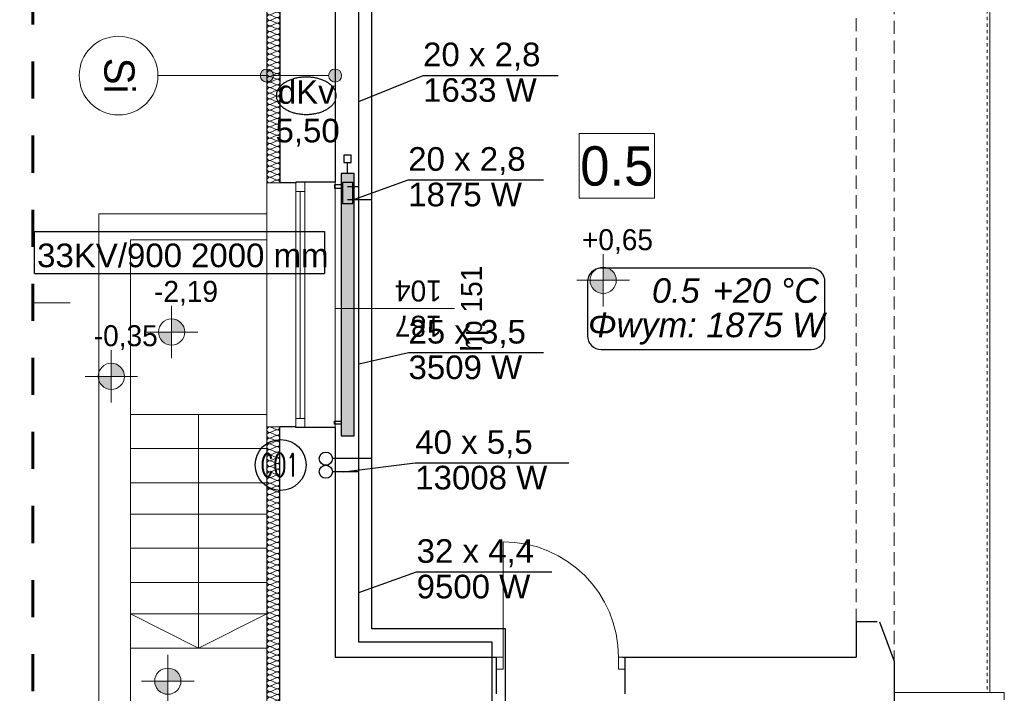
# Model space of a CAD drawing. Extents: x -497945 to -454853, y -17656 to 94650.
# Tile 12 of 62: x -494004 to -486500, y 30530 to 35663. Entities that reach past the tile are written whole.
import ezdxf
from ezdxf.lldxf.tags import DXFTag

# ---------------------------------------------------------------- set-up
doc = ezdxf.new("R2010")
doc.units = 0
doc.header["$MEASUREMENT"] = 0
doc.set_wipeout_variables(frame=1)
for name, pattern in [('Dashed', [564.444447, 282.222223, -282.222223]), ('Hidden Line', [50, 25, -25]), ('Krawędzie ukryte', [150, 100, -50])]:
    doc.linetypes.add(name, pattern=pattern)
doc.layers.get('0').update_dxf_attribs({"color": 252})
for name, color, linetype in [('#opisy', 7, 'Continuous'), ('Arch opisy', 252, 'Continuous'), ('Inwent Izolacje', 252, 'Continuous'), ('INWENT RZĘDNE', 252, 'Continuous'), ('IS_Text_Armatury_podłączeniowej_grz._dolnozas.', 7, 'Continuous'), ('IS_Text_Armatury_Therm', 7, 'Continuous'), ('IS_Text_Konstrukcji', 7, 'Continuous'), ('IS_Text_Odbiornikow_Therm', 7, 'Continuous')]:
    doc.layers.add(name, color=color, linetype=linetype)
for name, color, linetype, lineweight in [('Arch opisy_Nr_Pióra__1', 252, 'Continuous', 25), ('Arch opisy_Nr_Pióra__21', 252, 'Continuous', 9), ('Inwent Izolacje_Nr_Pióra__2', 252, 'Continuous', 13), ('INWENT OPISY_Nr_Pióra__21', 252, 'Continuous', 9), ('INWENT OPISY_Nr_Pióra__41', 252, 'Continuous', 15), ('INWENT RZĘDNE_Nr_Pióra__21', 252, 'Continuous', 9), ('INWENT. DRZWI_Nr_Pióra__5', 252, 'Continuous', 13), ('INWENT. OKNA_Nr_Pióra__21', 252, 'Continuous', 9), ('INWENT. OKNA_Nr_Pióra__5', 252, 'Continuous', 13), ('INWENT.ŚCIANY_Nr_Pióra__1', 252, 'Continuous', 25), ('INWENT.ŚCIANY_Nr_Pióra__20', 252, 'Continuous', 60), ('INWENT.ŚCIANY_Nr_Pióra__21', 252, 'Continuous', 9), ('INWENT.ŚCIANY_Nr_Pióra__3', 252, 'Continuous', 13), ('Istniejące schody_Nr_Pióra__21', 252, 'Continuous', 9), ('Istniejące stropy_Nr_Pióra__5', 252, 'Continuous', 13)]:
    doc.layers.add(name, color=color, linetype=linetype, lineweight=lineweight)
for name, color, linetype, true_color in [('IS_Armatura_podłączeniowa_grz._dolnozas.', 7, 'SOLID', 0x000000), ('IS_Armatura_Therm', 7, 'SOLID', 0x000000), ('IS_Grafika', 7, 'SOLID', 0x000000), ('IS_Grzejniki_Plan_rzut', 7, 'SOLID', 0x000000), ('IS_Opisy_działek_Therm', 7, 'SOLID', 0x000000), ('IS_Powrót', 5, 'DASH', 0x0000ff), ('IS_Zasilanie', 1, 'SOLID', 0xff0000)]:
    doc.layers.add(name, color=color, linetype=linetype, true_color=true_color)
doc.styles.add('GENERATED_STYLE_1', font='txt')
doc.styles.add('GENERATED_STYLE_3', font='txt')
doc.styles.add('GENERATED_STYLE_5', font='txt')
doc.styles.add('ROMANS', font='romans', dxfattribs={"width": 0.8})
doc.styles.get("Standard").update_dxf_attribs({"font": 'txt', "bigfont": 'BIGFONT.SHX'})
tags = doc.linetypes.add('DASH', pattern=[15, 10, -5]).pattern_tags.tags
tags[6:7] = [DXFTag(74, 4), DXFTag(75, 0), DXFTag(340, '0'), DXFTag(46, 0.0), DXFTag(50, 0.0), DXFTag(44, 0.0), DXFTag(45, 0.0)]
tags[4:5] = [DXFTag(74, 4), DXFTag(75, 0), DXFTag(340, '0'), DXFTag(46, 0.0), DXFTag(50, 0.0), DXFTag(44, 0.0), DXFTag(45, 0.0)]
tags = doc.linetypes.add('SOLID', pattern=[10, 10, 0]).pattern_tags.tags
tags[6:7] = [DXFTag(74, 4), DXFTag(75, 0), DXFTag(340, '0'), DXFTag(46, 0.0), DXFTag(50, 0.0), DXFTag(44, 0.0), DXFTag(45, 0.0)]
tags[4:5] = [DXFTag(74, 4), DXFTag(75, 0), DXFTag(340, '0'), DXFTag(46, 0.0), DXFTag(50, 0.0), DXFTag(44, 0.0), DXFTag(45, 0.0)]

# ---------------------------------------------------------------- blocks, each defined once
blk = doc.blocks.new('Izolacja cieplna 14_129', base_point=(-492020.2, 32559.5))
at = {"layer": 'Inwent Izolacje_Nr_Pióra__2', "linetype": 'Continuous'}
for p, q in [((-492090.4, 32557.7), (-492050, 32539.9)), ((-492050, 32536.3), (-492090.4, 32518.4)), ((-492090.4, 32514.8), (-492050, 32497)), ((-492050, 32493.3), (-492090.4, 32475.5)), ((-492090.4, 32471.9), (-492050, 32454)), ((-492050, 32450.4), (-492090.4, 32432.6)), ((-492090.4, 32429), (-492050, 32411.1)), ((-492050, 32407.5), (-492090.4, 32389.6)), ((-492090.4, 32386), (-492050, 32368.2)), ((-492050, 32364.6), (-492090.4, 32346.7)), ((-492090.4, 32343.1), (-492050, 32325.3)), ((-492050, 32321.7), (-492090.4, 32303.8)), ((-492090.4, 32300.2), (-492050, 32282.3)), ((-492050, 32278.7), (-492090.4, 32260.9)), ((-492090.4, 32257.3), (-492050, 32239.4)), ((-492050, 32235.8), (-492090.4, 32217.9)), ((-492090.4, 32214.3), (-492050, 32196.5)), ((-492050, 32192.9), (-492090.4, 32175)), ((-492090.4, 32171.4), (-492050, 32153.6)), ((-492050, 32150), (-492090.4, 32132.1)), ((-492090.4, 32128.5), (-492050, 32110.6)), ((-492050, 32107), (-492090.4, 32089.2)), ((-492090.4, 32085.6), (-492050, 32067.7)), ((-492050, 32064.1), (-492090.4, 32046.2)), ((-492090.4, 32042.6), (-492050, 32024.8)), ((-492050, 32021.2), (-492090.4, 32003.3)), ((-492090.4, 31999.7), (-492050, 31981.9)), ((-492050, 31978.3), (-492090.4, 31960.4)), ((-492090.4, 31956.8), (-492050, 31938.9)), ((-492050, 31935.3), (-492090.4, 31917.5)), ((-492090.4, 31913.9), (-492050, 31896)), ((-492050, 31892.4), (-492090.4, 31874.6)), ((-492090.4, 31870.9), (-492050, 31853.1)), ((-492050, 31849.5), (-492090.4, 31831.6)), ((-492090.4, 31828), (-492050, 31810.2)), ((-492050, 31806.6), (-492090.4, 31788.7)), ((-492090.4, 31785.1), (-492050, 31767.2)), ((-492050, 31763.6), (-492090.4, 31745.8)), ((-492090.4, 31742.2), (-492050, 31724.3)), ((-492050, 31720.7), (-492090.4, 31702.9)), ((-492090.4, 31699.2), (-492050, 31681.4)), ((-492050, 31677.8), (-492090.4, 31659.9)), ((-492090.4, 31656.3), (-492050, 31638.5)), ((-492050, 31634.9), (-492090.4, 31617)), ((-492090.4, 31613.4), (-492050, 31595.5)), ((-492050, 31591.9), (-492090.4, 31574.1)), ((-492090.4, 31570.5), (-492050, 31552.6)), ((-492050, 31549), (-492090.4, 31531.2)), ((-492090.4, 31527.5), (-492050, 31509.7)), ((-492050, 31506.1), (-492090.4, 31488.2)), ((-492090.4, 31484.6), (-492050, 31466.8)), ((-492050, 31463.2), (-492090.4, 31445.3)), ((-492090.4, 31441.7), (-492050, 31423.8)), ((-492050, 31420.2), (-492090.4, 31402.4)), ((-492090.4, 31398.8), (-492050, 31380.9)), ((-492050, 31377.3), (-492090.4, 31359.5)), ((-492090.4, 31355.8), (-492050, 31338)), ((-492050, 31334.4), (-492090.4, 31316.5)), ((-492090.4, 31312.9), (-492050, 31295.1)), ((-492050, 31291.5), (-492090.4, 31273.6)), ((-492090.4, 31270), (-492050, 31252.1)), ((-492050, 31248.5), (-492090.4, 31230.7)), ((-492090.4, 31227.1), (-492050, 31209.2)), ((-492050, 31205.6), (-492090.4, 31187.8)), ((-492090.4, 31184.2), (-492050, 31166.3)), ((-492050, 31162.7), (-492090.4, 31144.8)), ((-492090.4, 31141.2), (-492050, 31123.4)), ((-492050, 31119.8), (-492090.4, 31101.9)), ((-492090.4, 31098.3), (-492050, 31080.4)), ((-492050, 31076.8), (-492090.4, 31059)), ((-492090.4, 31055.4), (-492050, 31037.5)), ((-492050, 31033.9), (-492090.4, 31016.1)), ((-492090.4, 31012.5), (-492050, 30994.6)), ((-492050, 30991), (-492090.4, 30973.1)), ((-492090.4, 30969.5), (-492050, 30951.7)), ((-492050, 30948.1), (-492090.4, 30930.2)), ((-492090.4, 30926.6), (-492050, 30908.7)), ((-492050, 30905.1), (-492090.4, 30887.3)), ((-492090.4, 30883.7), (-492050, 30865.8)), ((-492050, 30862.2), (-492090.4, 30844.4)), ((-492090.4, 30840.8), (-492050, 30822.9)), ((-492050, 30819.3), (-492090.4, 30801.4)), ((-492090.4, 30797.8), (-492050, 30780)), ((-492050, 30776.4), (-492090.4, 30758.5)), ((-492090.4, 30754.9), (-492050, 30737)), ((-492050, 30733.4), (-492090.4, 30715.6)), ((-492090.4, 30712), (-492050, 30694.1)), ((-492050, 30690.5), (-492090.4, 30672.7)), ((-492090.4, 30669.1), (-492050, 30651.2)), ((-492050, 30647.6), (-492090.4, 30629.7)), ((-492090.4, 30626.1), (-492050, 30608.3)), ((-492050, 30604.7), (-492090.4, 30586.8)), ((-492090.4, 30583.2), (-492050, 30565.4)), ((-492050, 30561.7), (-492090.4, 30543.9)), ((-492090.4, 30540.3), (-492050, 30522.4)), ((-492050, 30518.8), (-492090.4, 30501)), ((-492090.4, 30497.4), (-492050, 30479.5)), ((-492050, 30475.9), (-492090.4, 30458)), ((-492090.4, 30454.4), (-492050, 30436.6)), ((-492050, 30433), (-492090.4, 30415.1)), ((-492090.4, 30411.5), (-492050, 30393.7)), ((-492050, 30390), (-492090.4, 30372.2)), ((-492090.4, 30368.6), (-492050, 30350.7)), ((-492050, 30347.1), (-492090.4, 30329.3)), ((-492090.4, 30325.7), (-492050, 30307.8)), ((-492050, 30304.2), (-492090.4, 30286.3))]:
    blk.add_line(p, q, dxfattribs=at)
for centre, start_param, end_param in [((-492098.9, 32538.1), 2.728799, 6.695979), ((-492098.9, 32495.2), 2.728799, 6.695979), ((-492041.5, 32559.5), 5.870392, 7.853982), ((-492041.5, 32516.6), 5.870392, 9.837571), ((-492041.5, 32473.7), 5.870392, 9.837571), ((-492098.9, 32452.2), 2.728799, 6.695979), ((-492098.9, 32409.3), 2.728799, 6.695979), ((-492041.5, 32430.8), 5.870392, 9.837571), ((-492098.9, 32366.4), 2.728799, 6.695979), ((-492098.9, 32323.5), 2.728799, 6.695979), ((-492041.5, 32387.8), 5.870392, 9.837571), ((-492041.5, 32344.9), 5.870392, 9.837571), ((-492098.9, 32280.5), 2.728799, 6.695979), ((-492041.5, 32302), 5.870392, 9.837571), ((-492041.5, 32259.1), 5.870392, 9.837571), ((-492098.9, 32237.6), 2.728799, 6.695979), ((-492098.9, 32194.7), 2.728799, 6.695979), ((-492041.5, 32216.1), 5.870392, 9.837571), ((-492041.5, 32173.2), 5.870392, 9.837571), ((-492098.9, 32151.8), 2.728799, 6.695979), ((-492098.9, 32108.8), 2.728799, 6.695979), ((-492041.5, 32130.3), 5.870392, 9.837571), ((-492098.9, 32065.9), 2.728799, 6.695979), ((-492098.9, 32023), 2.728799, 6.695979), ((-492041.5, 32087.4), 5.870392, 9.837571), ((-492041.5, 32044.4), 5.870392, 9.837571), ((-492098.9, 31980.1), 2.728799, 6.695979), ((-492041.5, 32001.5), 5.870392, 9.837571), ((-492041.5, 31958.6), 5.870392, 9.837571), ((-492098.9, 31937.1), 2.728799, 6.695979), ((-492098.9, 31894.2), 2.728799, 6.695979), ((-492041.5, 31915.7), 5.870392, 9.837571), ((-492041.5, 31872.7), 5.870392, 9.837571), ((-492098.9, 31851.3), 2.728799, 6.695979), ((-492098.9, 31808.4), 2.728799, 6.695979), ((-492041.5, 31829.8), 5.870392, 9.837571), ((-492098.9, 31765.4), 2.728799, 6.695979), ((-492098.9, 31722.5), 2.728799, 6.695979), ((-492041.5, 31786.9), 5.870392, 9.837571), ((-492041.5, 31744), 5.870392, 9.837571), ((-492098.9, 31679.6), 2.728799, 6.695979), ((-492041.5, 31701), 5.870392, 9.837571), ((-492041.5, 31658.1), 5.870392, 9.837571), ((-492098.9, 31636.7), 2.728799, 6.695979), ((-492098.9, 31593.7), 2.728799, 6.695979), ((-492041.5, 31615.2), 5.870392, 9.837571), ((-492041.5, 31572.3), 5.870392, 9.837571), ((-492098.9, 31550.8), 2.728799, 6.695979), ((-492098.9, 31507.9), 2.728799, 6.695979), ((-492041.5, 31529.4), 5.870392, 9.837571), ((-492098.9, 31465), 2.728799, 6.695979), ((-492098.9, 31422), 2.728799, 6.695979), ((-492041.5, 31486.4), 5.870392, 9.837571), ((-492041.5, 31443.5), 5.870392, 9.837571), ((-492098.9, 31379.1), 2.728799, 6.695979), ((-492041.5, 31400.6), 5.870392, 9.837571), ((-492041.5, 31357.7), 5.870392, 9.837571), ((-492098.9, 31336.2), 2.728799, 6.695979), ((-492098.9, 31293.3), 2.728799, 6.695979), ((-492041.5, 31314.7), 5.870392, 9.837571), ((-492041.5, 31271.8), 5.870392, 9.837571), ((-492098.9, 31250.3), 2.728799, 6.695979), ((-492098.9, 31207.4), 2.728799, 6.695979), ((-492041.5, 31228.9), 5.870392, 9.837571), ((-492098.9, 31164.5), 2.728799, 6.695979), ((-492098.9, 31121.6), 2.728799, 6.695979), ((-492041.5, 31186), 5.870392, 9.837571), ((-492041.5, 31143), 5.870392, 9.837571), ((-492098.9, 31078.6), 2.728799, 6.695979), ((-492041.5, 31100.1), 5.870392, 9.837571), ((-492041.5, 31057.2), 5.870392, 9.837571), ((-492098.9, 31035.7), 2.728799, 6.695979), ((-492098.9, 30992.8), 2.728799, 6.695979), ((-492041.5, 31014.3), 5.870392, 9.837571), ((-492041.5, 30971.3), 5.870392, 9.837571), ((-492098.9, 30949.9), 2.728799, 6.695979), ((-492098.9, 30906.9), 2.728799, 6.695979), ((-492041.5, 30928.4), 5.870392, 9.837571), ((-492098.9, 30864), 2.728799, 6.695979), ((-492098.9, 30821.1), 2.728799, 6.695979), ((-492041.5, 30885.5), 5.870392, 9.837571), ((-492041.5, 30842.6), 5.870392, 9.837571), ((-492098.9, 30778.2), 2.728799, 6.695979), ((-492041.5, 30799.6), 5.870392, 9.837571), ((-492041.5, 30756.7), 5.870392, 9.837571), ((-492098.9, 30735.2), 2.728799, 6.695979), ((-492098.9, 30692.3), 2.728799, 6.695979), ((-492041.5, 30713.8), 5.870392, 9.837571), ((-492041.5, 30670.9), 5.870392, 9.837571), ((-492098.9, 30649.4), 2.728799, 6.695979), ((-492098.9, 30606.5), 2.728799, 6.695979), ((-492041.5, 30627.9), 5.870392, 9.837571), ((-492098.9, 30563.5), 2.728799, 6.695979), ((-492098.9, 30520.6), 2.728799, 6.695979), ((-492041.5, 30585), 5.870392, 9.837571), ((-492041.5, 30542.1), 5.870392, 9.837571), ((-492098.9, 30477.7), 2.728799, 6.695979), ((-492041.5, 30499.2), 5.870392, 9.837571), ((-492041.5, 30456.2), 5.870392, 9.837571), ((-492098.9, 30434.8), 2.728799, 6.695979), ((-492098.9, 30391.9), 2.728799, 6.695979), ((-492041.5, 30413.3), 5.870392, 9.837571), ((-492041.5, 30370.4), 5.870392, 9.837571), ((-492098.9, 30348.9), 2.728799, 6.695979), ((-492098.9, 30306), 2.728799, 6.695979), ((-492041.5, 30327.5), 5.870392, 9.837571), ((-492041.5, 30284.5), 1.570796, 3.554385)]:
    blk.add_ellipse(centre, major_axis=(0, -21.5), ratio=0.99094, start_param=start_param, end_param=end_param, dxfattribs=at)
blk = doc.blocks.new('Izolacja cieplna 14_130', base_point=(-492020.2, 36724.5))
at = {"layer": 'Inwent Izolacje_Nr_Pióra__2', "linetype": 'Continuous'}
for p, q in [((-492090.4, 36722.7), (-492050, 36705)), ((-492050, 36701.4), (-492090.4, 36683.6)), ((-492090.4, 36680.1), (-492050, 36662.3)), ((-492050, 36658.7), (-492090.4, 36641)), ((-492090.4, 36637.4), (-492050, 36619.6)), ((-492050, 36616), (-492090.4, 36598.3)), ((-492090.4, 36594.7), (-492050, 36576.9)), ((-492050, 36573.3), (-492090.4, 36555.6)), ((-492090.4, 36552), (-492050, 36534.2)), ((-492050, 36530.7), (-492090.4, 36512.9)), ((-492090.4, 36509.3), (-492050, 36491.6)), ((-492050, 36488), (-492090.4, 36470.2)), ((-492090.4, 36466.6), (-492050, 36448.9)), ((-492050, 36445.3), (-492090.4, 36427.5)), ((-492090.4, 36423.9), (-492050, 36406.2)), ((-492050, 36402.6), (-492090.4, 36384.9)), ((-492090.4, 36381.3), (-492050, 36363.5)), ((-492050, 36359.9), (-492090.4, 36342.2)), ((-492090.4, 36338.6), (-492050, 36320.8)), ((-492050, 36317.2), (-492090.4, 36299.5)), ((-492090.4, 36295.9), (-492050, 36278.1)), ((-492050, 36274.6), (-492090.4, 36256.8)), ((-492090.4, 36253.2), (-492050, 36235.5)), ((-492050, 36231.9), (-492090.4, 36214.1)), ((-492090.4, 36210.5), (-492050, 36192.8)), ((-492050, 36189.2), (-492090.4, 36171.4)), ((-492090.4, 36167.8), (-492050, 36150.1)), ((-492050, 36146.5), (-492090.4, 36128.7)), ((-492090.4, 36125.2), (-492050, 36107.4)), ((-492050, 36103.8), (-492090.4, 36086.1)), ((-492090.4, 36082.5), (-492050, 36064.7)), ((-492050, 36061.1), (-492090.4, 36043.4)), ((-492090.4, 36039.8), (-492050, 36022)), ((-492050, 36018.4), (-492090.4, 36000.7)), ((-492090.4, 35997.1), (-492050, 35979.3)), ((-492050, 35975.8), (-492090.4, 35958)), ((-492090.4, 35954.4), (-492050, 35936.7)), ((-492050, 35933.1), (-492090.4, 35915.3)), ((-492090.4, 35911.7), (-492050, 35894)), ((-492050, 35890.4), (-492090.4, 35872.6)), ((-492090.4, 35869), (-492050, 35851.3)), ((-492050, 35847.7), (-492090.4, 35829.9)), ((-492090.4, 35826.4), (-492050, 35808.6)), ((-492050, 35805), (-492090.4, 35787.3)), ((-492090.4, 35783.7), (-492050, 35765.9)), ((-492050, 35762.3), (-492090.4, 35744.6)), ((-492090.4, 35741), (-492050, 35723.2)), ((-492050, 35719.6), (-492090.4, 35701.9)), ((-492090.4, 35698.3), (-492050, 35680.5)), ((-492050, 35677), (-492090.4, 35659.2)), ((-492090.4, 35655.6), (-492050, 35637.9)), ((-492050, 35634.3), (-492090.4, 35616.5)), ((-492090.4, 35612.9), (-492050, 35595.2)), ((-492050, 35591.6), (-492090.4, 35573.8)), ((-492090.4, 35570.2), (-492050, 35552.5)), ((-492050, 35548.9), (-492090.4, 35531.1)), ((-492090.4, 35527.6), (-492050, 35509.8)), ((-492050, 35506.2), (-492090.4, 35488.5)), ((-492090.4, 35484.9), (-492050, 35467.1)), ((-492050, 35463.5), (-492090.4, 35445.8)), ((-492090.4, 35442.2), (-492050, 35424.4)), ((-492050, 35420.8), (-492090.4, 35403.1)), ((-492090.4, 35399.5), (-492050, 35381.7)), ((-492050, 35378.2), (-492090.4, 35360.4)), ((-492090.4, 35356.8), (-492050, 35339.1)), ((-492050, 35335.5), (-492090.4, 35317.7)), ((-492090.4, 35314.1), (-492050, 35296.4)), ((-492050, 35292.8), (-492090.4, 35275)), ((-492090.4, 35271.4), (-492050, 35253.7)), ((-492050, 35250.1), (-492090.4, 35232.4)), ((-492090.4, 35228.8), (-492050, 35211)), ((-492050, 35207.4), (-492090.4, 35189.7)), ((-492090.4, 35186.1), (-492050, 35168.3)), ((-492050, 35164.7), (-492090.4, 35147)), ((-492090.4, 35143.4), (-492050, 35125.6)), ((-492050, 35122.1), (-492090.4, 35104.3)), ((-492090.4, 35100.7), (-492050, 35083)), ((-492050, 35079.4), (-492090.4, 35061.6)), ((-492090.4, 35058), (-492050, 35040.3)), ((-492050, 35036.7), (-492090.4, 35018.9)), ((-492090.4, 35015.3), (-492050, 34997.6)), ((-492050, 34994), (-492090.4, 34976.2)), ((-492090.4, 34972.7), (-492050, 34954.9)), ((-492050, 34951.3), (-492090.4, 34933.6)), ((-492090.4, 34930), (-492050, 34912.2)), ((-492050, 34908.6), (-492090.4, 34890.9)), ((-492090.4, 34887.3), (-492050, 34869.5)), ((-492050, 34865.9), (-492090.4, 34848.2)), ((-492090.4, 34844.6), (-492050, 34826.8)), ((-492050, 34823.3), (-492090.4, 34805.5)), ((-492090.4, 34801.9), (-492050, 34784.2)), ((-492050, 34780.6), (-492090.4, 34762.8)), ((-492090.4, 34759.2), (-492050, 34741.5)), ((-492050, 34737.9), (-492090.4, 34720.1)), ((-492090.4, 34716.5), (-492050, 34698.8)), ((-492050, 34695.2), (-492090.4, 34677.4)), ((-492090.4, 34673.9), (-492050, 34656.1)), ((-492050, 34652.5), (-492090.4, 34634.8)), ((-492090.4, 34631.2), (-492050, 34613.4)), ((-492050, 34609.8), (-492090.4, 34592.1)), ((-492090.4, 34588.5), (-492050, 34570.7)), ((-492050, 34567.1), (-492090.4, 34549.4)), ((-492090.4, 34545.8), (-492050, 34528)), ((-492050, 34524.5), (-492090.4, 34506.7)), ((-492090.4, 34503.1), (-492050, 34485.4)), ((-492050, 34481.8), (-492090.4, 34464)), ((-492090.4, 34460.4), (-492050, 34442.7)), ((-492050, 34439.1), (-492090.4, 34421.3))]:
    blk.add_line(p, q, dxfattribs=at)
for centre, start_param, end_param in [((-492098.9, 36703.2), 2.728799, 6.695979), ((-492041.5, 36724.5), 5.870392, 7.853982), ((-492041.5, 36681.9), 5.870392, 9.837571), ((-492098.9, 36660.5), 2.728799, 6.695979), ((-492098.9, 36617.8), 2.728799, 6.695979), ((-492041.5, 36639.2), 5.870392, 9.837571), ((-492041.5, 36596.5), 5.870392, 9.837571), ((-492098.9, 36575.1), 2.728799, 6.695979), ((-492098.9, 36532.5), 2.728799, 6.695979), ((-492041.5, 36553.8), 5.870392, 9.837571), ((-492098.9, 36489.8), 2.728799, 6.695979), ((-492098.9, 36447.1), 2.728799, 6.695979), ((-492041.5, 36511.1), 5.870392, 9.837571), ((-492041.5, 36468.4), 5.870392, 9.837571), ((-492098.9, 36404.4), 2.728799, 6.695979), ((-492041.5, 36425.7), 5.870392, 9.837571), ((-492041.5, 36383.1), 5.870392, 9.837571), ((-492098.9, 36361.7), 2.728799, 6.695979), ((-492098.9, 36319), 2.728799, 6.695979), ((-492041.5, 36340.4), 5.870392, 9.837571), ((-492041.5, 36297.7), 5.870392, 9.837571), ((-492098.9, 36276.3), 2.728799, 6.695979), ((-492098.9, 36233.7), 2.728799, 6.695979), ((-492041.5, 36255), 5.870392, 9.837571), ((-492098.9, 36191), 2.728799, 6.695979), ((-492098.9, 36148.3), 2.728799, 6.695979), ((-492041.5, 36212.3), 5.870392, 9.837571), ((-492041.5, 36169.6), 5.870392, 9.837571), ((-492098.9, 36105.6), 2.728799, 6.695979), ((-492041.5, 36126.9), 5.870392, 9.837571), ((-492041.5, 36084.3), 5.870392, 9.837571), ((-492098.9, 36062.9), 2.728799, 6.695979), ((-492098.9, 36020.2), 2.728799, 6.695979), ((-492041.5, 36041.6), 5.870392, 9.837571), ((-492041.5, 35998.9), 5.870392, 9.837571), ((-492098.9, 35977.5), 2.728799, 6.695979), ((-492098.9, 35934.9), 2.728799, 6.695979), ((-492041.5, 35956.2), 5.870392, 9.837571), ((-492098.9, 35892.2), 2.728799, 6.695979), ((-492098.9, 35849.5), 2.728799, 6.695979), ((-492041.5, 35913.5), 5.870392, 9.837571), ((-492041.5, 35870.8), 5.870392, 9.837571), ((-492098.9, 35806.8), 2.728799, 6.695979), ((-492041.5, 35828.2), 5.870392, 9.837571), ((-492041.5, 35785.5), 5.870392, 9.837571), ((-492098.9, 35764.1), 2.728799, 6.695979), ((-492098.9, 35721.4), 2.728799, 6.695979), ((-492041.5, 35742.8), 5.870392, 9.837571), ((-492041.5, 35700.1), 5.870392, 9.837571), ((-492098.9, 35678.8), 2.728799, 6.695979), ((-492098.9, 35636.1), 2.728799, 6.695979), ((-492041.5, 35657.4), 5.870392, 9.837571), ((-492098.9, 35593.4), 2.728799, 6.695979), ((-492098.9, 35550.7), 2.728799, 6.695979), ((-492041.5, 35614.7), 5.870392, 9.837571), ((-492041.5, 35572), 5.870392, 9.837571), ((-492098.9, 35508), 2.728799, 6.695979), ((-492041.5, 35529.4), 5.870392, 9.837571), ((-492041.5, 35486.7), 5.870392, 9.837571), ((-492098.9, 35465.3), 2.728799, 6.695979), ((-492098.9, 35422.6), 2.728799, 6.695979), ((-492041.5, 35444), 5.870392, 9.837571), ((-492041.5, 35401.3), 5.870392, 9.837571), ((-492098.9, 35380), 2.728799, 6.695979), ((-492098.9, 35337.3), 2.728799, 6.695979), ((-492041.5, 35358.6), 5.870392, 9.837571), ((-492098.9, 35294.6), 2.728799, 6.695979), ((-492098.9, 35251.9), 2.728799, 6.695979), ((-492041.5, 35315.9), 5.870392, 9.837571), ((-492041.5, 35273.2), 5.870392, 9.837571), ((-492098.9, 35209.2), 2.728799, 6.695979), ((-492041.5, 35230.6), 5.870392, 9.837571), ((-492041.5, 35187.9), 5.870392, 9.837571), ((-492098.9, 35166.5), 2.728799, 6.695979), ((-492098.9, 35123.8), 2.728799, 6.695979), ((-492041.5, 35145.2), 5.870392, 9.837571), ((-492041.5, 35102.5), 5.870392, 9.837571), ((-492098.9, 35081.2), 2.728799, 6.695979), ((-492098.9, 35038.5), 2.728799, 6.695979), ((-492041.5, 35059.8), 5.870392, 9.837571), ((-492098.9, 34995.8), 2.728799, 6.695979), ((-492098.9, 34953.1), 2.728799, 6.695979), ((-492041.5, 35017.1), 5.870392, 9.837571), ((-492041.5, 34974.4), 5.870392, 9.837571), ((-492098.9, 34910.4), 2.728799, 6.695979), ((-492041.5, 34931.8), 5.870392, 9.837571), ((-492041.5, 34889.1), 5.870392, 9.837571), ((-492098.9, 34867.7), 2.728799, 6.695979), ((-492098.9, 34825), 2.728799, 6.695979), ((-492041.5, 34846.4), 5.870392, 9.837571), ((-492041.5, 34803.7), 5.870392, 9.837571), ((-492098.9, 34782.4), 2.728799, 6.695979), ((-492098.9, 34739.7), 2.728799, 6.695979), ((-492041.5, 34761), 5.870392, 9.837571), ((-492041.5, 34718.3), 5.870392, 9.837571), ((-492098.9, 34697), 2.728799, 6.695979), ((-492098.9, 34654.3), 2.728799, 6.695979), ((-492041.5, 34675.7), 5.870392, 9.837571), ((-492098.9, 34611.6), 2.728799, 6.695979), ((-492098.9, 34568.9), 2.728799, 6.695979), ((-492041.5, 34633), 5.870392, 9.837571), ((-492041.5, 34590.3), 5.870392, 9.837571), ((-492098.9, 34526.3), 2.728799, 6.695979), ((-492041.5, 34547.6), 5.870392, 9.837571), ((-492041.5, 34504.9), 5.870392, 9.837571), ((-492098.9, 34483.6), 2.728799, 6.695979), ((-492098.9, 34440.9), 2.728799, 6.695979), ((-492041.5, 34462.2), 5.870392, 9.837571), ((-492041.5, 34419.5), 1.570796, 3.554385)]:
    blk.add_ellipse(centre, major_axis=(0, -21.3), ratio=0.996496, start_param=start_param, end_param=end_param, dxfattribs=at)
blk = doc.blocks.new('Koty wysokościowe_2', base_point=(-489557.1, 33676.8))
at = {"layer": 'INWENT RZĘDNE_Nr_Pióra__21', "linetype": 'Continuous'}
for points in [[(-489557.1, 33676.8), (-489457.1, 33676.8), (-489464.7, 33715), (-489486.4, 33747.5), (-489518.9, 33769.2), (-489557.1, 33776.8)], [(-489557.1, 33676.8), (-489657.1, 33676.8), (-489649.5, 33638.5), (-489627.8, 33606.1), (-489595.4, 33584.4), (-489557.1, 33576.8)]]:
    blk.add_hatch(color=256, dxfattribs=at).paths.add_polyline_path(points, flags=0)
for p, q in [((-489557.1, 33476.8), (-489557.1, 33876.8)), ((-489757.1, 33676.8), (-489357.1, 33676.8))]:
    blk.add_line(p, q, dxfattribs=at)
blk.add_circle((-489557.1, 33676.8), 100, dxfattribs=at)
at = {"layer": 'INWENT RZĘDNE_Nr_Pióra__21', "insert": (-489718.9, 33876.8), "char_height": 160, "attachment_point": 7, "style": 'GENERATED_STYLE_1'}
blk.add_mtext('{+0,65}', dxfattribs=at)
blk = doc.blocks.new('Koty wysokościowe_19', base_point=(-492846.1, 33282.9))
at = {"layer": 'INWENT RZĘDNE_Nr_Pióra__21', "linetype": 'Continuous'}
for points in [[(-492846.1, 33282.9), (-492746.1, 33282.9), (-492753.7, 33321.2), (-492775.4, 33353.6), (-492807.9, 33375.3), (-492846.1, 33382.9)], [(-492846.1, 33282.9), (-492946.1, 33282.9), (-492938.5, 33244.6), (-492916.8, 33212.2), (-492884.4, 33190.5), (-492846.1, 33182.9)]]:
    blk.add_hatch(color=256, dxfattribs=at).paths.add_polyline_path(points, flags=0)
for p, q in [((-492846.1, 33082.9), (-492846.1, 33482.9)), ((-493046.1, 33282.9), (-492646.1, 33282.9))]:
    blk.add_line(p, q, dxfattribs=at)
blk.add_circle((-492846.1, 33282.9), 100, dxfattribs=at)
at = {"layer": 'INWENT RZĘDNE_Nr_Pióra__21', "insert": (-492980, 33482.9), "char_height": 160, "attachment_point": 7, "style": 'GENERATED_STYLE_1'}
blk.add_mtext('{-2,19}', dxfattribs=at)
blk = doc.blocks.new('Koty wysokościowe_20', base_point=(-493305.5, 32944.9))
at = {"layer": 'INWENT RZĘDNE_Nr_Pióra__21', "linetype": 'Continuous'}
for points in [[(-493305.5, 32944.9), (-493205.5, 32944.9), (-493213.1, 32983.2), (-493234.8, 33015.6), (-493267.2, 33037.3), (-493305.5, 33044.9)], [(-493305.5, 32944.9), (-493405.5, 32944.9), (-493397.9, 32906.7), (-493376.2, 32874.2), (-493343.7, 32852.5), (-493305.5, 32844.9)]]:
    blk.add_hatch(color=256, dxfattribs=at).paths.add_polyline_path(points, flags=0)
for p, q in [((-493305.5, 32744.9), (-493305.5, 33144.9)), ((-493505.5, 32944.9), (-493105.5, 32944.9))]:
    blk.add_line(p, q, dxfattribs=at)
blk.add_circle((-493305.5, 32944.9), 100, dxfattribs=at)
at = {"layer": 'INWENT RZĘDNE_Nr_Pióra__21', "insert": (-493439.4, 33144.9), "char_height": 160, "attachment_point": 7, "style": 'GENERATED_STYLE_1'}
blk.add_mtext('{-0,35}', dxfattribs=at)
blk = doc.blocks.new('Koty wysokościowe_21', base_point=(-492874.7, 30621.8))
at = {"layer": 'INWENT RZĘDNE_Nr_Pióra__21', "linetype": 'Continuous'}
for points in [[(-492874.7, 30621.8), (-492774.7, 30621.8), (-492782.3, 30660.1), (-492804, 30692.5), (-492836.5, 30714.2), (-492874.7, 30721.8)], [(-492874.7, 30621.8), (-492974.7, 30621.8), (-492967.1, 30583.6), (-492945.4, 30551.1), (-492913, 30529.4), (-492874.7, 30521.8)]]:
    blk.add_hatch(color=256, dxfattribs=at).paths.add_polyline_path(points, flags=0)
for p, q in [((-492874.7, 30421.8), (-492874.7, 30821.8)), ((-493074.7, 30621.8), (-492674.7, 30621.8))]:
    blk.add_line(p, q, dxfattribs=at)
blk.add_circle((-492874.7, 30621.8), 100, dxfattribs=at)
at = {"layer": 'INWENT RZĘDNE_Nr_Pióra__21', "insert": (-493100.6, 30157.8), "char_height": 160, "attachment_point": 7, "style": 'GENERATED_STYLE_1'}
blk.add_mtext('{-0,90}', dxfattribs=at)
blk = doc.blocks.new('Linia_93', base_point=(-491600.2, 35237))
at = {"layer": 'Arch opisy_Nr_Pióra__21', "linetype": 'Continuous'}
for points in [[(-492070.2, 35237), (-492074, 35256.1), (-492084.8, 35272.3), (-492101.1, 35283.2), (-492120.2, 35287), (-492139.3, 35283.2), (-492155.5, 35272.3), (-492166.4, 35256.1), (-492170.2, 35237), (-492166.4, 35217.8), (-492155.5, 35201.6), (-492139.3, 35190.8), (-492120.2, 35187), (-492101.1, 35190.8), (-492084.8, 35201.6), (-492074, 35217.8)], [(-491550.2, 35237), (-491554, 35256.1), (-491564.8, 35272.3), (-491581.1, 35283.2), (-491600.2, 35287), (-491619.3, 35283.2), (-491635.5, 35272.3), (-491646.4, 35256.1), (-491650.2, 35237), (-491646.4, 35217.8), (-491635.5, 35201.6), (-491619.3, 35190.8), (-491600.2, 35187), (-491581.1, 35190.8), (-491564.8, 35201.6), (-491554, 35217.8)]]:
    blk.add_hatch(color=256, dxfattribs=at).paths.add_polyline_path(points, flags=0)
blk.add_line((-491650.2, 35237), (-492070.2, 35237), dxfattribs=at)
for centre in [(-492120.2, 35237), (-491600.2, 35237)]:
    blk.add_circle(centre, 50, dxfattribs=at)
blk = doc.blocks.new('Linia_94', base_point=(-492120.2, 35237))
at = {"layer": 'Arch opisy_Nr_Pióra__21', "linetype": 'Continuous'}
blk.add_line((-492120.2, 35237), (-492950, 35237), dxfattribs=at)
blk.add_circle((-493250, 35237), 300, dxfattribs=at)
blk = doc.blocks.new('A$C685E8BDF')
at = {"layer": 'INWENT OPISY_Nr_Pióra__41', "color": 252, "linetype": 'Dashed'}
blk.add_line((-21790, 5140), (-22890, 5140), dxfattribs=at)
at = {"layer": 'INWENT. DRZWI_Nr_Pióra__5', "color": 252, "linetype": 'Continuous'}
for p, q in [((-18490, 2440), (-18490, 3320)), ((-18540, 2440), (-18490, 2440)), ((-18490, 2440), (-18490, 2350)), ((-17560, 2440), (-17610, 2440)), ((-17610, 2440), (-17610, 2350)), ((-18490, 2350), (-18540, 2350)), ((-17610, 2350), (-17560, 2350))]:
    blk.add_line(p, q, dxfattribs=at)
blk.add_arc((-18490, 2440), 880, 0, 90, dxfattribs=at)
at = {"layer": 'INWENT. OKNA_Nr_Pióra__5', "color": 252, "linetype": 'Continuous'}
for p, q in [((-20000, 6060), (-20070, 6060)), ((-20070, 6060), (-20070, 4190)), ((-20000, 6060), (-20000, 4190)), ((-20000, 5990), (-20070, 5990)), ((-20035, 5990), (-20035, 4260)), ((-19770, 5096.5), (-18860, 5096.5)), ((-20000, 4260), (-20070, 4260)), ((-20000, 4190), (-20070, 4190))]:
    blk.add_line(p, q, dxfattribs=at)
at = {"layer": 'INWENT.ŚCIANY_Nr_Pióra__1', "color": 252, "linetype": 'Continuous'}
for p, q in [((-20190, 8260), (-20190, 6055)), ((-19770, 7850), (-19770, 6060)), ((-20070, 6055), (-20190, 6055)), ((-19770, 6060), (-20070, 6060)), ((-20070, 6060), (-20070, 6055)), ((-20070, 4195), (-20190, 4195)), ((-20190, 2020), (-20190, 4195)), ((-20070, 4190), (-20070, 4195)), ((-19770, 4190), (-20070, 4190)), ((-19770, 4190), (-19770, 2440)), ((-15640, 2710), (-15800, 2710)), ((-15800, 2710), (-15800, 2440)), ((-15620, 2710), (-15510, 2410)), ((-19770, 2440), (-18540, 2440)), ((-18540, 2160), (-18540, 2440)), ((-17580, 2440), (-15800, 2440)), ((-17560, 2160), (-17560, 2440)), ((-15510, 2410), (-15510, 2040))]:
    blk.add_line(p, q, dxfattribs=at)
at = {"layer": 'INWENT.ŚCIANY_Nr_Pióra__20', "color": 252, "linetype": 'Dashed'}
blk.add_line((-22073.6, 10365.9), (-22073.6, -893.8), dxfattribs=at)
at = {"layer": 'INWENT.ŚCIANY_Nr_Pióra__21', "color": 252, "linetype": 'Continuous'}
for p, q in [((-20290, 4195), (-20290, 6055)), ((-19770, 6060), (-19770, 4190)), ((-20290, 5820), (-21570, 5820)), ((-21570, 5820), (-21570, 2070)), ((-20290, 5620), (-21330, 5620)), ((-21330, 2070), (-21330, 5620))]:
    blk.add_line(p, q, dxfattribs=at)
at = {"layer": 'INWENT.ŚCIANY_Nr_Pióra__3', "color": 252, "linetype": 'Continuous'}
for p, q in [((-20290, 6055), (-20290, 8360)), ((-20190, 6055), (-20290, 6055)), ((-20290, 1920), (-20290, 4195)), ((-20290, 4195), (-20190, 4195))]:
    blk.add_line(p, q, dxfattribs=at)
at = {"layer": 'Istniejące schody_Nr_Pióra__21', "color": 252, "linetype": 'Hidden Line'}
blk.add_line((-14800, 8120), (-14800, 2170), dxfattribs=at)
at = {"layer": 'Istniejące schody_Nr_Pióra__21', "color": 252, "linetype": 'Continuous'}
for p, q in [((-14780, 8120), (-14780, 2170)), ((-20290, 4290), (-21330, 4290)), ((-20810, 4290), (-20810, 2510)), ((-20290, 4030), (-21330, 4030)), ((-20290, 3770), (-21330, 3770)), ((-20290, 3530), (-21330, 3530)), ((-20290, 3270), (-21330, 3270)), ((-20290, 3010), (-21330, 3010)), ((-20290, 2770), (-21330, 2770)), ((-20810, 2510), (-21330, 2770)), ((-20810, 2510), (-20290, 2770)), ((-20290, 2510), (-21330, 2510)), ((-14670, 2170), (-15510, 2170)), ((-14670, 2170), (-14670, 2115))]:
    blk.add_line(p, q, dxfattribs=at)
at = {"layer": 'Istniejące stropy_Nr_Pióra__5', "color": 252, "linetype": 'Krawędzie ukryte'}
for p, q in [((-15510, 7890), (-15510, 2410)), ((-15800, 2710), (-15800, 7590))]:
    blk.add_line(p, q, dxfattribs=at)
at = {"layer": 'Arch opisy', "color": 252, "linetype": 'Continuous'}
for name, p in [('Linia_94', (-20290, 6872.4)), ('Linia_93', (-19770, 6872.4))]:
    blk.add_blockref(name, p, dxfattribs=at)
at = {"layer": 'Inwent Izolacje', "color": 252, "linetype": 'Continuous', "lineweight": 13}
for name, p in [('Izolacja cieplna 14_130', (-20190, 8360)), ('Izolacja cieplna 14_129', (-20190, 4195))]:
    blk.add_blockref(name, p, dxfattribs=at)
at = {"layer": 'INWENT RZĘDNE', "color": 252}
for name, p in [('Koty wysokościowe_2', (-17726.9, 5312.2)), ('Koty wysokościowe_19', (-21015.9, 4918.3)), ('Koty wysokościowe_20', (-21475.3, 4580.4)), ('Koty wysokościowe_21', (-21044.5, 2257.3))]:
    blk.add_blockref(name, p, dxfattribs=at)
at = {"layer": 'Arch opisy_Nr_Pióra__1', "color": 252, "linetype": 'Continuous', "insert": (-21298.4, 6872.4), "char_height": 230, "attachment_point": 2, "rotation": 270, "style": 'GENERATED_STYLE_5'}
blk.add_mtext('{Si}', dxfattribs=at)
at = {"layer": 'INWENT. OKNA_Nr_Pióra__21', "color": 252, "linetype": 'Continuous', "insert": (-18810.6, 5096.5), "char_height": 160, "attachment_point": 2, "rotation": 90, "style": 'GENERATED_STYLE_5'}
blk.add_mtext('{hp 151}', dxfattribs=at)
at = {"layer": 'INWENT. OKNA_Nr_Pióra__21', "color": 252, "linetype": 'Continuous', "insert": (-19135, 4882.3), "char_height": 160, "width": 709.227, "attachment_point": 2, "rotation": 180, "line_spacing_factor": 1.007581, "style": 'GENERATED_STYLE_5'}
blk.add_mtext('{187\\P104}', dxfattribs=at)
at = {"color": 252, "linetype": 'Continuous', "ltscale": 1962684.330196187}
blk.add_wipeout([(-17911, 6431.8), (-17335, 6431.8), (-17335, 5937.7), (-17911, 5937.7)], dxfattribs=at).dxf.layer = 'INWENT OPISY_Nr_Pióra__21'
at = {"layer": 'INWENT OPISY_Nr_Pióra__21', "color": 252, "linetype": 'Continuous', "flags": 128}
blk.add_lwpolyline([(-17911, 6431.8), (-17335, 6431.8), (-17335, 5937.7), (-17911, 5937.7)], close=True, dxfattribs=at)
at = {"layer": 'INWENT OPISY_Nr_Pióra__21', "color": 252, "linetype": 'Continuous', "insert": (-17623, 6029.7), "char_height": 300, "attachment_point": 8, "style": 'GENERATED_STYLE_3'}
blk.add_mtext('{0.5 }', dxfattribs=at)

msp = doc.modelspace()

# ---------------------------------------------------------------- block references
msp.add_blockref('A$C685E8BDF', (-471830.2, 28364.5))

# ---------------------------------------------------------------- next in the draw order: hatches: boundary and pattern name
at = {"layer": 'IS_Grzejniki_Plan_rzut', "ltscale": 10}
msp.add_hatch(color=1, dxfattribs=at).paths.add_polyline_path([(-491554.9, 34491.8), (-491554.9, 32491.8), (-491454.9, 32491.8), (-491454.9, 34491.8)])

# ---------------------------------------------------------------- next in the draw order: linework, layer by layer
at = {"layer": '#opisy', "color": 0, "linetype": 'Continuous'}
msp.add_circle((-492015.2, 32269.8), 194, dxfattribs=at)
at = {"layer": 'IS_Armatura_podłączeniowa_grz._dolnozas.', "ltscale": 10}
for p, q in [((-491544.9, 34421.8), (-491544.9, 34261.8)), ((-491464.9, 34421.8), (-491544.9, 34421.8)), ((-491544.9, 34421.8), (-491544.9, 34421.8)), ((-491464.9, 34261.8), (-491464.9, 34421.8)), ((-491544.9, 34261.8), (-491464.9, 34261.8))]:
    msp.add_line(p, q, dxfattribs=at)
at = {"layer": 'IS_Armatura_Therm', "ltscale": 10}
for p, q in [((-491477.4, 34629.3), (-491532.4, 34629.3)), ((-491532.4, 34629.3), (-491532.4, 34574.3)), ((-491477.4, 34574.3), (-491477.4, 34629.3)), ((-491532.4, 34574.3), (-491477.4, 34574.3)), ((-491504.9, 34491.8), (-491504.9, 34574.3))]:
    msp.add_line(p, q, dxfattribs=at)
at = {"layer": 'IS_Grafika', "ltscale": 10}
for centre in [(-491671, 32318), (-491671, 32218)]:
    msp.add_ellipse(centre, major_axis=(50, 0), ratio=1, dxfattribs=at)
for points, knots in [([(-491819.6, 35226), (-491830.9, 35226), (-491853, 35225), (-491885.3, 35220.5), (-491915.6, 35213.3), (-491943.8, 35203.7), (-491969.4, 35191.8), (-491992, 35177.8), (-492011.4, 35161.9), (-492027.3, 35144.3), (-492039.1, 35125.3), (-492046.5, 35104.8), (-492048.2, 35090.6), (-492048.2, 35083.5)], [0, 0, 0, 0, 33.820751, 66.377485, 97.574694, 127.310825, 155.494451, 182.06523, 207.022198, 230.462212, 252.629435, 273.96892, 295.161092, 295.161092, 295.161092, 295.161092]), ([(-491591, 35083.5), (-491591, 35090.6), (-491592.7, 35104.8), (-491600.1, 35125.3), (-491611.9, 35144.3), (-491627.7, 35161.9), (-491647.2, 35177.8), (-491669.8, 35191.8), (-491695.4, 35203.7), (-491723.5, 35213.3), (-491753.9, 35220.5), (-491786.2, 35225), (-491808.3, 35226), (-491819.6, 35226)], [0, 0, 0, 0, 21.192173, 42.531657, 64.69888, 88.138895, 113.095862, 139.666641, 167.850267, 197.586398, 228.783608, 261.340341, 295.161092, 295.161092, 295.161092, 295.161092]), ([(-492048.2, 35083.5), (-492048.2, 35076.5), (-492046.5, 35062.2), (-492039.1, 35041.8), (-492027.3, 35022.7), (-492011.4, 35005.2), (-491992, 34989.3), (-491969.4, 34975.3), (-491943.8, 34963.4), (-491915.6, 34953.7), (-491885.3, 34946.6), (-491853, 34942.1), (-491830.9, 34941.1), (-491819.6, 34941.1)], [0, 0, 0, 0, 21.192173, 42.531657, 64.69888, 88.138895, 113.095862, 139.666641, 167.850267, 197.586398, 228.783608, 261.340341, 295.161092, 295.161092, 295.161092, 295.161092]), ([(-491819.6, 34941.1), (-491808.3, 34941.1), (-491786.2, 34942.1), (-491753.9, 34946.6), (-491723.5, 34953.7), (-491695.4, 34963.4), (-491669.8, 34975.3), (-491647.2, 34989.3), (-491627.7, 35005.2), (-491611.9, 35022.7), (-491600.1, 35041.8), (-491592.7, 35062.2), (-491591, 35076.5), (-491591, 35083.5)], [0, 0, 0, 0, 33.820751, 66.377485, 97.574694, 127.310825, 155.494451, 182.06523, 207.022198, 230.462212, 252.629435, 273.96892, 295.161092, 295.161092, 295.161092, 295.161092])]:
    msp.add_open_spline(points, degree=3, knots=knots, dxfattribs=at)
at = {"layer": 'IS_Grzejniki_Plan_rzut', "color": 1, "ltscale": 10}
for p, q in [((-491554.9, 34491.8), (-491554.9, 32491.8)), ((-491454.9, 34491.8), (-491554.9, 34491.8)), ((-491554.9, 34491.8), (-491554.9, 34491.8)), ((-491454.9, 32491.8), (-491454.9, 34491.8)), ((-491554.9, 34404.3), (-491604.9, 34404.3)), ((-491604.9, 34404.3), (-491604.9, 34379.3)), ((-491604.9, 34379.3), (-491554.9, 34379.3)), ((-491604.9, 32579.3), (-491604.9, 32604.3)), ((-491604.9, 32604.3), (-491554.9, 32604.3)), ((-491554.9, 32579.3), (-491604.9, 32579.3)), ((-491554.9, 32491.8), (-491454.9, 32491.8))]:
    msp.add_line(p, q, dxfattribs=at)
at = {"layer": 'IS_Opisy_działek_Therm', "ltscale": 10}
for p, q in [((-491420, 35039.3), (-490929.5, 35238.8)), ((-490929.5, 35238.8), (-489899.5, 35238.8)), ((-491457, 34291.8), (-491042.6, 34442.3)), ((-491042.6, 34442.3), (-490012.6, 34442.3)), ((-491420, 33039.8), (-491040.7, 33125.5)), ((-491040.7, 33125.5), (-490010.7, 33125.5)), ((-491536, 32217.9), (-490989.3, 32285)), ((-490989.3, 32285), (-489819.3, 32285)), ((-491420, 31297.6), (-490978.7, 31454.6)), ((-490978.7, 31454.6), (-489948.7, 31454.6))]:
    msp.add_line(p, q, dxfattribs=at)
at = {"layer": 'IS_Powrót', "color": 5, "ltscale": 10}
for p, q in [((-491420, 34391.8), (-491420, 36168.5)), ((-491504.9, 34391.8), (-491420, 34391.8)), ((-491420, 32217.9), (-491420, 34391.8)), ((-491420, 32217.9), (-491621, 32217.9)), ((-491420, 30920.5), (-491420, 32217.9)), ((-490402.5, 30920.5), (-491420, 30920.5)), ((-490402.5, 29707.3), (-490402.5, 30920.5))]:
    msp.add_line(p, q, dxfattribs=at)
at = {"layer": 'IS_Text_Konstrukcji', "color": 18, "linetype": 'SOLID', "ltscale": 10, "true_color": 0x000000}
msp.add_lwpolyline([(-489573.5, 33149.4), (-487970.1, 33149.4, 0.414214), (-487866.8, 33252.7), (-487866.8, 33666.1, 0.414214), (-487970.1, 33769.4), (-489573.5, 33769.4, 0.414214), (-489676.8, 33666.1), (-489676.8, 33252.7, 0.414214), (-489573.5, 33149.4)], format="xyb", dxfattribs=at)
at = {"layer": 'IS_Text_Odbiornikow_Therm', "color": 18, "linetype": 'SOLID', "ltscale": 10, "true_color": 0x000000}
for p, q in [((-493890.8, 33728.2), (-493890.8, 34048.2)), ((-493890.8, 34048.2), (-491680.8, 34048.2)), ((-491680.8, 34048.2), (-491680.8, 33728.2)), ((-493890.8, 33728.2), (-491680.8, 33728.2))]:
    msp.add_line(p, q, dxfattribs=at)
at = {"layer": 'IS_Zasilanie', "color": 1, "ltscale": 10}
for p, q in [((-491320, 34291.8), (-491320, 36068.5)), ((-491504.9, 34291.8), (-491320, 34291.8)), ((-491320, 32317.9), (-491320, 34291.8)), ((-491320, 32317.9), (-491621, 32317.9)), ((-491320, 31020.5), (-491320, 32317.9)), ((-490302.5, 31020.5), (-491320, 31020.5)), ((-490302.5, 29607.3), (-490302.5, 31020.5))]:
    msp.add_line(p, q, dxfattribs=at)

# ---------------------------------------------------------------- next in the draw order: texts
at = {"layer": '#opisy', "color": 3, "style": 'ROMANS', "width": 0.6}
msp.add_text('CO1', height=176.4, dxfattribs=at).set_placement((-492166, 32181.1))
at = {"layer": 'IS_Grafika', "ltscale": 10, "insert": (-491819.6, 35201.9), "char_height": 180, "attachment_point": 2}
msp.add_mtext('\\fArial|b0|i0;dKv', dxfattribs=at)
at = {"layer": 'IS_Opisy_działek_Therm', "ltscale": 10, "char_height": 180}
for s, insert, attachment_point in [('\\fArial|b0|i0;20 x 2,8', (-490929.5, 35274.8), 7), ('\\fArial|b0|i0;', (-489959.5, 35274.8), 7), ('\\fArial|b0|i0;1633 W', (-490929.5, 35217.2), 1), ('\\fArial|b0|i0;', (-489949.5, 35217.2), 1), ('\\fArial|b0|i0;', (-489889.5, 35124.8), 7), ('\\fArial|b0|i0;', (-489889.5, 35124.8), 7), ('\\fArial|b0|i0;20 x 2,8', (-491042.6, 34478.3), 7), ('\\fArial|b0|i0;', (-490072.6, 34478.3), 7), ('\\fArial|b0|i0;1875 W', (-491042.6, 34420.7), 1), ('\\fArial|b0|i0;', (-490062.6, 34420.7), 1), ('\\fArial|b0|i0;', (-490002.6, 34328.3), 7), ('\\fArial|b0|i0;', (-490002.6, 34328.3), 7), ('\\fArial|b0|i0;25 x 3,5', (-491040.7, 33161.5), 7), ('\\fArial|b0|i0;3509 W', (-491040.7, 33103.9), 1), ('\\fArial|b0|i0;', (-490070.7, 33161.5), 7), ('\\fArial|b0|i0;', (-490060.7, 33103.9), 1), ('\\fArial|b0|i0;', (-490000.7, 33011.5), 7), ('\\fArial|b0|i0;', (-490000.7, 33011.5), 7), ('\\fArial|b0|i0;40 x 5,5', (-490989.3, 32321), 7), ('\\fArial|b0|i0;13008 W', (-490989.3, 32263.4), 1), ('\\fArial|b0|i0;', (-490019.3, 32321), 7), ('\\fArial|b0|i0;', (-489869.3, 32263.4), 1), ('\\fArial|b0|i0;', (-489809.3, 32171), 7), ('\\fArial|b0|i0;', (-489809.3, 32171), 7), ('\\fArial|b0|i0;32 x 4,4', (-490978.7, 31490.6), 7), ('\\fArial|b0|i0;', (-490008.7, 31490.6), 7), ('\\fArial|b0|i0;9500 W', (-490978.7, 31433), 1), ('\\fArial|b0|i0;', (-489998.7, 31433), 1), ('\\fArial|b0|i0;', (-489938.7, 31340.6), 7), ('\\fArial|b0|i0;', (-489938.7, 31340.6), 7)]:
    msp.add_mtext(s, dxfattribs=dict(at, insert=insert, attachment_point=attachment_point))
at = {"layer": 'IS_Text_Armatury_podłączeniowej_grz._dolnozas.', "color": 18, "linetype": 'SOLID', "ltscale": 10, "true_color": 0x000000, "insert": (-491654.9, 34577.8), "char_height": 180, "attachment_point": 9}
msp.add_mtext('\\fArial|b0|i0;', dxfattribs=at)
at = {"layer": 'IS_Text_Armatury_Therm', "color": 18, "linetype": 'SOLID', "ltscale": 10, "true_color": 0x000000, "insert": (-491564.7, 34694.4), "char_height": 180, "attachment_point": 9}
msp.add_mtext('\\fArial|b0|i0;5,50  ', dxfattribs=at)
at = {"layer": 'IS_Text_Konstrukcji', "color": 18, "linetype": 'SOLID', "ltscale": 10, "true_color": 0x000000, "char_height": 187.2}
for s, insert, attachment_point in [('\\fArial|b0|i1;0.5', (-488821.8, 33502.6), 9), ('\\fArial|b0|i1;+20 °C', (-488721.8, 33502.6), 7), ('\\fArial|b0|i1;Φwym: 1875 W', (-488771.8, 33430.6), 2)]:
    msp.add_mtext(s, dxfattribs=dict(at, insert=insert, attachment_point=attachment_point))
at = {"layer": 'IS_Text_Odbiornikow_Therm', "color": 18, "linetype": 'SOLID', "ltscale": 10, "true_color": 0x000000, "char_height": 180, "attachment_point": 7}
for s, insert in [('\\fArial|b0|i0;33KV/900', (-493870.8, 33774.2)), ('\\fArial|b0|i0;2000 mm', (-492698, 33774.2))]:
    msp.add_mtext(s, dxfattribs=dict(at, insert=insert))

doc.saveas('drawing.dxf')
